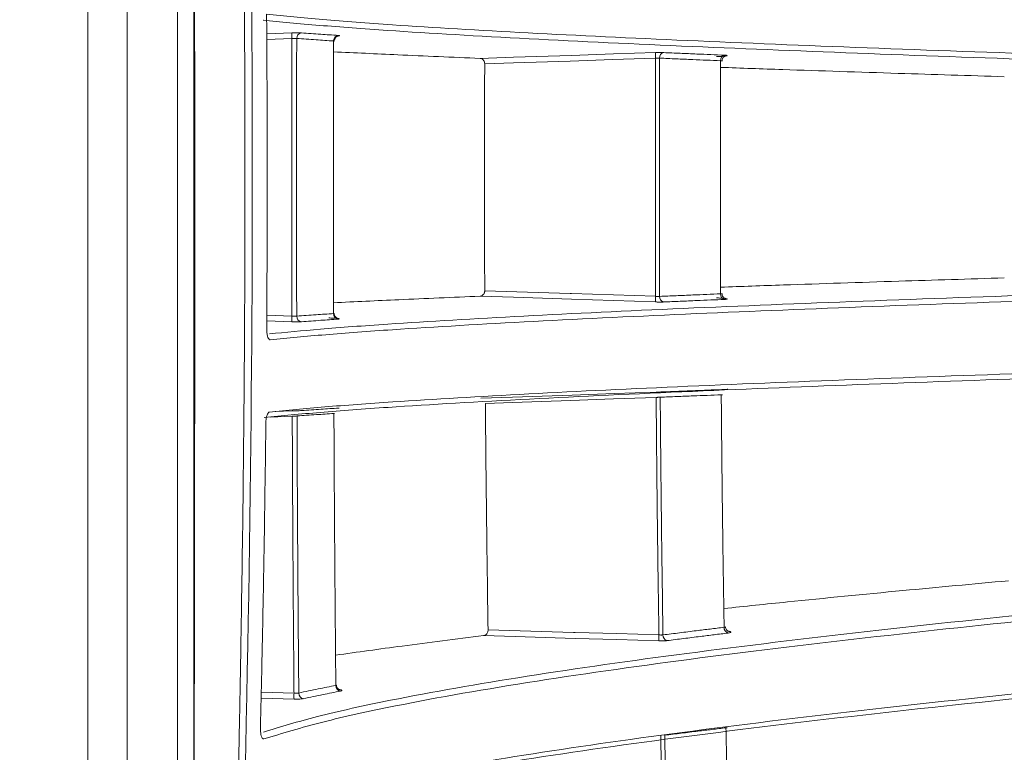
# Model space of a CAD drawing. Header units: millimetres. Extents: x 0 to 1118, y 0 to 864.
# Tile 149 of 256: x 391.78 to 400.69, y 442.81 to 449.44. Entities that reach past the tile are written whole.
import ezdxf

# ---------------------------------------------------------------- set-up
doc = ezdxf.new("R2010")
doc.units = ezdxf.units.MM
doc.styles.add('SLDTEXTSTYLE3', font='TXT', dxfattribs={"width": 0.605})
doc.dimstyles.new('SLDDIMSTYLE0', dxfattribs={"dimtxt": 3.175, "dimasz": 3.302, "dimexe": 0, "dimexo": 0.0625, "dimgap": 0.79375, "dimtad": 0, "dimtih": 1, "dimtoh": 1, "dimdec": 0, "dimlfac": 4, "dimrnd": 1e-09, "dimzin": 12, "dimdsep": 46, "dimtxsty": 'SLDTEXTSTYLE3', "dimsah": 1, "dimcen": 0.09, "dimadec": 0, "dimazin": 3, "dimtfac": 1, "dimtofl": 0, "dimtmove": 0, "dimatfit": 3, "dimfxl": 1, "dimfrac": 2, "dimtolj": 1, "dimtzin": 12, "dimarcsym": 0})
doc.dimstyles.new('SLDDIMSTYLE1', dxfattribs={"dimtxt": 3.175, "dimasz": 3.302, "dimexe": 0, "dimexo": 0.0625, "dimgap": 0.79375, "dimtad": 0, "dimtih": 1, "dimtoh": 1, "dimdec": 1, "dimlfac": 4, "dimrnd": 1e-09, "dimzin": 12, "dimdsep": 46, "dimtxsty": 'SLDTEXTSTYLE3', "dimsah": 1, "dimcen": 0.09, "dimadec": 0, "dimazin": 3, "dimtfac": 1, "dimtofl": 0, "dimtmove": 0, "dimatfit": 3, "dimfxl": 1, "dimfrac": 2, "dimtolj": 1, "dimtzin": 12, "dimarcsym": 0})

# ---------------------------------------------------------------- blocks, each defined once
blk = doc.blocks.new('_D')
at = {"color": 7, "linetype": 'Continuous', "lineweight": 0}
for p, q in [((297.5855, 452.0123), (447.5863, 452.0123)), ((445.9863, 452.0123), (445.9863, 433.5737)), ((445.9863, 410.2623), (445.9863, 428.7009)), ((390.092, 410.2623), (447.5863, 410.2623))]:
    blk.add_line(p, q, dxfattribs=at)
for points in [[(445.9863, 452.0123), (445.4783, 448.7103), (446.4943, 448.7103)], [(445.9863, 410.2623), (446.4943, 413.5643), (445.4783, 413.5643)]]:
    blk.add_solid(points, dxfattribs=at)
at = {"color": 7, "linetype": 'Continuous', "lineweight": 0, "insert": (442.3483, 432.7937), "char_height": 3.175, "attachment_point": 1, "style": 'SLDTEXTSTYLE3'}
blk.add_mtext('167', dxfattribs=at)
blk = doc.blocks.new('_D_1')
at = {"color": 7, "linetype": 'Continuous', "lineweight": 0}
for p, q in [((378.5717, 515.3873), (455.7239, 515.3873)), ((454.1239, 515.3873), (454.1239, 465.625)), ((454.1239, 410.2623), (454.1239, 460.0246)), ((390.092, 410.2623), (455.7239, 410.2623))]:
    blk.add_line(p, q, dxfattribs=at)
for centre, start, end in [((453.5396, 462.461), 153.43495, 206.56505), ((454.7082, 462.461), 333.43495, 26.56505)]:
    blk.add_arc(centre, 5.4479, start, end, dxfattribs=at)
for points in [[(454.1239, 515.3873), (453.6159, 512.0853), (454.6319, 512.0853)], [(454.1239, 410.2623), (454.6319, 413.5643), (453.6159, 413.5643)]]:
    blk.add_solid(points, dxfattribs=at)
at = {"color": 7, "linetype": 'Continuous', "lineweight": 0, "insert": (448.6668, 464.1174), "char_height": 3.175, "attachment_point": 1, "style": 'SLDTEXTSTYLE3'}
blk.add_mtext('420.5', dxfattribs=at)

msp = doc.modelspace()

# ---------------------------------------------------------------- linework, layer by layer
at = {"color": 7, "linetype": 'Continuous', "lineweight": 15}
for p, q in [((392.3973, 419.6373), (392.3973, 476.3873)), ((392.7509, 476.3873), (392.7509, 419.6373)), ((393.208, 419.6373), (393.208, 476.3873)), ((393.3545, 476.3873), (393.3545, 419.6373)), ((394.0923, 445.8909), (394.2455, 445.8964))]:
    msp.add_line(p, q, dxfattribs=at)
at = {"color": 9, "linetype": 'Continuous', "lineweight": 15}
for p, q in [((394.0145, 449.3123), (394.2426, 449.3198)), ((394.2426, 449.2687), (394.0148, 449.2611)), ((394.015, 446.7635), (394.2426, 446.7559)), ((394.2426, 446.7047), (394.0147, 446.7123)), ((394.2455, 445.8486), (394.0474, 445.8416)), ((394.2615, 443.2877), (393.9638, 443.2967)), ((393.965, 443.351), (394.2615, 443.342))]:
    msp.add_line(p, q, dxfattribs=at)
at = {"color": 7, "linetype": 'Continuous', "lineweight": 15, "flags": 128}
for points in [[(395.9451, 449.0893), (396.2461, 449.0992), (396.7728, 449.1164), (397.1528, 449.1288), (397.5327, 449.1412)], [(397.5327, 449.0901), (397.1462, 449.0775), (396.7598, 449.0649), (396.2461, 449.0481), (395.9868, 449.0397)], [(397.5327, 446.8834), (397.1528, 446.8958), (396.7728, 446.9082), (396.2461, 446.9254), (395.9451, 446.9353)], [(395.9868, 446.9849), (396.3733, 446.9723), (396.7598, 446.9597), (396.7728, 446.9593), (397.1528, 446.9469), (397.5327, 446.9345)], [(394.0143, 446.6414), (394.0165, 446.6413), (394.0166, 446.6413)], [(395.9505, 446.0111), (396.2371, 446.0212), (396.5075, 446.0307), (396.7779, 446.0401), (397.158, 446.0535), (397.538, 446.0668)], [(397.538, 446.0191), (397.1517, 446.0056), (396.7654, 445.992), (396.5013, 445.9828), (396.2371, 445.9735), (395.9929, 445.9649)], [(394.0088, 445.7849), (394.0087, 445.7849), (394.0065, 445.7849)], [(396.0173, 443.9152), (396.4037, 443.9036), (396.7901, 443.892), (396.8037, 443.8915), (397.1833, 443.8801), (397.5629, 443.8687)], [(397.5629, 443.8145), (397.1833, 443.8259), (396.8037, 443.8374), (396.5333, 443.8455), (396.2629, 443.8537), (395.9761, 443.8623)], [(393.9578, 443.0275), (393.9598, 443.0274), (393.9599, 443.0274)]]:
    msp.add_lwpolyline(points, dxfattribs=at)
at = {"color": 7, "linetype": 'Continuous', "lineweight": 15}
for centre, radius, start, end in [((394.6489, 449.2943), 0.4071, 176.39613, 183.60387), ((394.3346, 449.2714), 0.0488, 96.63102, 182.15808), ((394.668, 449.2484), 0.0486, 97.3572, 182.53204), ((397.9493, 449.1157), 0.4173, 176.49137, 183.50863), ((397.6169, 449.0951), 0.0475, 102.7756, 184.96604), ((398.1686, 449.0719), 0.0475, 103.6375, 185.29205), ((397.9493, 446.9089), 0.4173, 176.49136, 183.50864), ((397.6169, 446.9295), 0.0475, 175.03388, 257.22447), ((398.1686, 446.9527), 0.0475, 174.7078, 256.36264), ((394.6489, 446.7303), 0.4071, 176.39617, 183.60383), ((394.3346, 446.7532), 0.0488, 177.84202, 263.36889), ((394.668, 446.7762), 0.0486, 177.46802, 262.64274), ((398.2032, 443.9342), 0.0506, 176.07763, 253.38689), ((398.0473, 443.8416), 0.4851, 176.79782, 183.20218), ((397.6502, 443.8655), 0.0506, 176.34484, 254.33859), ((394.6906, 443.41), 0.0506, 178.35046, 260.55936), ((394.7352, 443.3148), 0.4745, 176.71741, 183.28259), ((394.3553, 443.3416), 0.0507, 178.65711, 261.43903)]:
    msp.add_arc(centre, radius, start, end, dxfattribs=at)
for points, knots in [([(393.3573, 468.3628), (393.3575, 468.3246), (393.3585, 468.1281), (393.3618, 467.7735), (393.3674, 467.2989), (393.3728, 466.9348), (393.3776, 466.6382), (393.3828, 466.3457), (393.3917, 465.8854), (393.406, 465.2385), (393.4204, 464.6686), (393.4315, 464.2555), (393.4371, 464.0543), (393.4426, 463.8584), (393.4488, 463.6427), (393.461, 463.2279), (393.4791, 462.6378), (393.5026, 461.9053), (393.5248, 461.2332), (393.5465, 460.5864), (393.5683, 459.9386), (393.5888, 459.3301), (393.6086, 458.7342), (393.6324, 458.0081), (393.6567, 457.2444), (393.6806, 456.4543), (393.701, 455.7476), (393.7229, 454.9416), (393.7432, 454.1191), (393.7619, 453.271), (393.7781, 452.4305), (393.7915, 451.6004), (393.8002, 450.9345), (393.8061, 450.385), (393.8109, 449.8541), (393.8145, 449.3036), (393.8165, 448.8137), (393.8174, 448.4619), (393.8177, 448.207), (393.8178, 448.0169), (393.8177, 447.8268), (393.8174, 447.5446), (393.8163, 447.1238), (393.814, 446.6351), (393.8107, 446.1549), (393.807, 445.7365), (393.7999, 445.0383), (393.7892, 444.2554), (393.776, 443.4917), (393.7686, 443.1053), (393.7648, 442.9122), (393.7628, 442.8156), (393.7618, 442.7673), (393.7613, 442.7432), (393.761, 442.7311), (393.7609, 442.7251), (393.7609, 442.7221), (393.7608, 442.7205), (393.7608, 442.7198), (393.7608, 442.7194), (393.7608, 442.7192), (393.7608, 442.7191), (393.7608, 442.7191), (393.7608, 442.7191), (393.7608, 442.719), (393.7608, 442.719), (393.7556, 442.4713), (393.7421, 441.858), (393.7213, 441.0207), (393.6981, 440.1722), (393.6736, 439.3313), (393.6468, 438.4656), (393.618, 437.572), (393.5889, 436.697), (393.5583, 435.7915), (393.528, 434.8883), (393.4987, 434.0018), (393.4698, 433.0921), (393.4442, 432.2302), (393.4211, 431.3922), (393.4003, 430.5459), (393.381, 429.6254), (393.3667, 428.6929), (393.3587, 428.0383), (393.3575, 427.6945), (393.3574, 427.6617)], [0, 0, 0, 0, 0.002821, 0.014477, 0.026133, 0.037789, 0.041309, 0.047996, 0.059344, 0.075235, 0.09567, 0.101354, 0.105685, 0.1105, 0.115798, 0.121581, 0.141077, 0.159302, 0.175581, 0.190632, 0.206988, 0.223343, 0.235492, 0.250923, 0.276871, 0.291799, 0.309166, 0.328969, 0.35121, 0.369794, 0.391475, 0.413156, 0.430963, 0.440548, 0.453649, 0.470084, 0.481109, 0.489751, 0.49601, 0.499885, 0.503762, 0.510021, 0.520678, 0.534768, 0.546034, 0.556057, 0.5656, 0.597482, 0.613752, 0.621886, 0.625954, 0.627988, 0.629004, 0.629513, 0.629767, 0.629894, 0.629958, 0.62999, 0.630005, 0.630013, 0.630017, 0.630019, 0.63002, 0.630021, 0.630021, 0.630021, 0.630021, 0.648278, 0.675226, 0.69174, 0.71082, 0.737213, 0.755562, 0.776697, 0.801728, 0.822324, 0.843286, 0.867086, 0.889385, 0.906828, 0.928855, 0.951762, 0.974669, 0.997579, 1, 1, 1, 1]), ([(393.3748, 427.6998), (393.3816, 428.3831), (393.4003, 430.2686), (393.5535, 434.5567), (393.793, 440.6001), (393.9282, 447.8895), (393.8004, 455.2191), (393.5595, 461.3251), (393.4012, 465.6942), (393.382, 467.6208), (393.3749, 468.3248)], [0, 0, 0, 0, 0.05044, 0.139193, 0.316724, 0.496924, 0.677287, 0.857778, 0.948032, 1, 1, 1, 1]), ([(393.3545, 455.5454), (393.3556, 454.6582), (393.3587, 452.1472), (393.3672, 447.1252), (393.3593, 442.9903), (393.3545, 440.4792)], [0, 0, 0, 0, 0.17665, 0.5, 1, 1, 1, 1]), ([(408.6932, 448.8536), (407.3917, 448.8876), (405.4372, 448.9387), (402.9545, 449.0125), (401.1549, 449.0704), (399.4413, 449.1314), (397.8297, 449.1963), (396.3511, 449.2661), (395.2449, 449.3307), (394.4735, 449.3878), (394.1327, 449.4197), (393.9836, 449.4359), (393.9833, 449.4359)], [0, 0, 0, 0, 0.216025, 0.32442, 0.432991, 0.541004, 0.649408, 0.759607, 0.870822, 0.935141, 0.999887, 1, 1, 1, 1]), ([(394.0135, 449.4879), (394.1751, 449.4717), (394.4994, 449.4391), (395.2714, 449.3824), (396.3522, 449.3187), (397.8072, 449.2495), (399.43, 449.1836), (400.6463, 449.1403), (401.4922, 449.1117), (402.5284, 449.0775), (404.2405, 449.0252), (406.5153, 448.9614), (407.9854, 448.9233), (408.7209, 448.9043)], [0, 0, 0, 0, 0.065245, 0.130982, 0.238011, 0.346147, 0.456679, 0.567704, 0.576717, 0.612768, 0.757024, 0.878445, 1, 1, 1, 1]), ([(394.0143, 446.6414), (394.0153, 446.801), (394.0181, 447.258), (394.0195, 447.9526), (394.0183, 448.7418), (394.0151, 449.2337), (394.0135, 449.4879)], [0, 0, 0, 0, 0.168267, 0.481591, 0.73203, 1, 1, 1, 1]), ([(394.3289, 449.3199), (394.3279, 449.32), (394.3217, 449.3204), (394.3054, 449.3208), (394.2762, 449.3208), (394.2538, 449.3202), (394.2426, 449.3198)], [0, 0, 0, 0, 0.0643254, 0.3760893, 0.6880536, 1, 1, 1, 1]), ([(394.2426, 446.7559), (394.2424, 446.8333), (394.2418, 447.105), (394.2412, 447.5712), (394.2411, 448.1458), (394.2415, 448.7116), (394.2422, 449.083), (394.2426, 449.2687)], [0, 0, 0, 0, 0.092419, 0.324478, 0.556569, 0.77827, 1, 1, 1, 1]), ([(394.2426, 449.2687), (394.2482, 449.269), (394.2594, 449.2697), (394.274, 449.27), (394.2821, 449.2699), (394.2852, 449.2696), (394.2858, 449.2696)], [0, 0, 0, 0, 0.312217, 0.624145, 0.935713, 1, 1, 1, 1]), ([(394.2858, 449.2696), (394.2854, 449.0837), (394.2846, 448.712), (394.2842, 448.146), (394.2844, 447.5715), (394.285, 447.1051), (394.2856, 446.833), (394.2858, 446.755)], [0, 0, 0, 0, 0.2217392, 0.4435074, 0.6752519, 0.9070294, 1, 1, 1, 1]), ([(394.6195, 449.2463), (394.5927, 449.2481), (394.5392, 449.2517), (394.4569, 449.2574), (394.3721, 449.2633), (394.3145, 449.2675), (394.2858, 449.2696)], [0, 0, 0, 0, 0.233442, 0.4669, 0.733438, 1, 1, 1, 1]), ([(394.3289, 449.3199), (394.3576, 449.3178), (394.415, 449.3137), (394.4996, 449.3077), (394.5818, 449.3021), (394.6351, 449.2985), (394.6618, 449.2967)], [0, 0, 0, 0, 0.266528, 0.533081, 0.766533, 1, 1, 1, 1]), ([(394.6195, 446.7783), (394.6193, 446.8496), (394.6186, 447.1125), (394.618, 447.5673), (394.6178, 448.1349), (394.6182, 448.6946), (394.619, 449.0624), (394.6195, 449.2463)], [0, 0, 0, 0, 0.086631, 0.319721, 0.552845, 0.776408, 1, 1, 1, 1]), ([(394.6195, 449.2463), (394.6219, 449.246), (394.6254, 449.2457), (394.6248, 449.2449), (394.6246, 449.2447)], [0, 0, 0, 0, 0.688153, 1, 1, 1, 1]), ([(394.6257, 449.2448), (394.6256, 449.2456), (394.6246, 449.2522), (394.6285, 449.2636), (394.6357, 449.276), (394.6443, 449.2841), (394.6519, 449.2887), (394.6572, 449.2908), (394.6598, 449.2916), (394.6607, 449.2918), (394.6605, 449.2918), (394.6604, 449.2918)], [0, 0, 0, 0, 0.029947, 0.263811, 0.449922, 0.606029, 0.733866, 0.827568, 0.902212, 0.981418, 1, 1, 1, 1]), ([(394.6193, 449.1482), (394.8109, 449.1391), (395.2352, 449.119), (395.6937, 449.0998), (395.9451, 449.0893)], [0, 0, 0, 0, 0.4516476, 1, 1, 1, 1]), ([(397.6064, 449.1414), (397.6046, 449.1415), (397.6008, 449.1417), (397.5925, 449.1419), (397.581, 449.142), (397.5659, 449.142), (397.5496, 449.1417), (397.5384, 449.1414), (397.5327, 449.1412)], [0, 0, 0, 0, 0.101658, 0.20408, 0.400217, 0.602054, 0.798183, 1, 1, 1, 1]), ([(395.9868, 449.0397), (395.9865, 449.0442), (395.9859, 449.0532), (395.9808, 449.0663), (395.9718, 449.0787), (395.9591, 449.0873), (395.9496, 449.0887), (395.9451, 449.0893)], [0, 0, 0, 0, 0.150678, 0.30085, 0.501013, 0.767879, 1, 1, 1, 1]), ([(397.5327, 446.9345), (397.5327, 446.9419), (397.5319, 447.1252), (397.5309, 447.4846), (397.5304, 448.0162), (397.5309, 448.5515), (397.5321, 448.9106), (397.5327, 449.0901)], [0, 0, 0, 0, 0.010299, 0.255219, 0.500176, 0.750069, 1, 1, 1, 1]), ([(397.5327, 449.0901), (397.5355, 449.0903), (397.5411, 449.0907), (397.5492, 449.091), (397.5568, 449.0912), (397.5625, 449.0912), (397.5667, 449.0911), (397.5686, 449.091), (397.5696, 449.091)], [0, 0, 0, 0, 0.196265, 0.398237, 0.594276, 0.796058, 0.897643, 1, 1, 1, 1]), ([(397.5696, 449.091), (397.5695, 449.0833), (397.5688, 448.8999), (397.5677, 448.5404), (397.5672, 448.0088), (397.5677, 447.4731), (397.569, 447.1135), (397.5696, 446.9336)], [0, 0, 0, 0, 0.010609, 0.255199, 0.499824, 0.749893, 1, 1, 1, 1]), ([(398.1214, 449.0675), (398.0792, 449.0692), (397.9949, 449.0728), (397.8607, 449.0784), (397.7187, 449.0845), (397.6193, 449.0888), (397.5696, 449.091)], [0, 0, 0, 0, 0.226327, 0.452661, 0.726324, 1, 1, 1, 1]), ([(397.6064, 449.1414), (397.6561, 449.1393), (397.7554, 449.135), (397.8972, 449.1289), (398.0312, 449.1232), (398.1153, 449.1197), (398.1574, 449.118)], [0, 0, 0, 0, 0.273657, 0.547327, 0.77366, 1, 1, 1, 1]), ([(398.1574, 449.118), (398.1639, 449.1176), (398.177, 449.1168), (398.1835, 449.1148), (398.1792, 449.1124), (398.1638, 449.1099), (398.1392, 449.1074), (398.1114, 449.1056), (398.0927, 449.1048), (398.0852, 449.1045)], [0, 0, 0, 0, 0.14966, 0.299318, 0.449114, 0.599151, 0.749378, 0.899661, 1, 1, 1, 1]), ([(398.1214, 446.9571), (398.1213, 446.9632), (398.1206, 447.1421), (398.1195, 447.494), (398.1189, 448.0156), (398.1194, 448.5401), (398.1207, 448.8917), (398.1214, 449.0675)], [0, 0, 0, 0, 0.008668, 0.254403, 0.500174, 0.750068, 1, 1, 1, 1]), ([(398.1214, 449.0675), (398.1245, 449.0672), (398.1308, 449.0667), (398.1342, 449.0657), (398.1334, 449.0649), (398.1333, 449.0649)], [0, 0, 0, 0, 0.474028, 0.948642, 1, 1, 1, 1]), ([(398.1343, 449.0647), (398.1344, 449.0695), (398.1346, 449.0794), (398.1412, 449.0921), (398.1493, 449.1015), (398.1572, 449.107), (398.163, 449.1098), (398.166, 449.1108), (398.1672, 449.1111), (398.1669, 449.111), (398.1668, 449.111)], [0, 0, 0, 0, 0.190377, 0.392459, 0.559571, 0.698339, 0.803377, 0.885865, 0.973481, 1, 1, 1, 1]), ([(395.9868, 446.9849), (395.9863, 447.1445), (395.9851, 447.4797), (395.9846, 447.9906), (395.985, 448.5159), (395.9862, 448.8656), (395.9868, 449.0397)], [0, 0, 0, 0, 0.23303, 0.489432, 0.745796, 1, 1, 1, 1]), ([(398.1212, 449.0073), (398.3075, 449.0007), (398.8311, 448.9823), (399.688, 448.9543), (400.3669, 448.9333), (400.6877, 448.9233)], [0, 0, 0, 0, 0.225734, 0.634121, 1, 1, 1, 1]), ([(394.0388, 446.5941), (394.1857, 446.6085), (394.4926, 446.6387), (395.2384, 446.6931), (396.3113, 446.7564), (397.7686, 446.8257), (399.3941, 446.8915), (401.1329, 446.9535), (402.9447, 447.0118), (405.4268, 447.0856), (407.3854, 447.1368), (408.6931, 447.171)], [0, 0, 0, 0, 0.058742, 0.122755, 0.230848, 0.340058, 0.451688, 0.563817, 0.672478, 0.78134, 1, 1, 1, 1]), ([(408.7208, 447.1203), (407.4203, 447.0863), (405.4671, 447.0352), (402.9861, 446.9615), (401.1884, 446.9036), (399.477, 446.8426), (397.8682, 446.7778), (396.3909, 446.7081), (395.2949, 446.6438), (394.5237, 446.5873), (394.206, 446.556), (394.0467, 446.5403)], [0, 0, 0, 0, 0.2167142, 0.3254551, 0.4343729, 0.5426332, 0.6512856, 0.7617366, 0.8732055, 0.936402, 1, 1, 1, 1]), ([(400.6877, 447.1013), (400.3684, 447.0914), (399.692, 447.0704), (398.8351, 447.0424), (398.31, 447.024), (398.1211, 447.0173)], [0, 0, 0, 0, 0.3641243, 0.7713279, 1, 1, 1, 1]), ([(395.9451, 446.9353), (395.6968, 446.9249), (395.2384, 446.9057), (394.8138, 446.8856), (394.6192, 446.8764)], [0, 0, 0, 0, 0.541709, 1, 1, 1, 1]), ([(395.9451, 446.9353), (395.9506, 446.9362), (395.9608, 446.9378), (395.9735, 446.9478), (395.9818, 446.9602), (395.9862, 446.9729), (395.9866, 446.9812), (395.9868, 446.9849)], [0, 0, 0, 0, 0.283898, 0.533019, 0.721394, 0.875437, 1, 1, 1, 1]), ([(397.5327, 446.9345), (397.5342, 446.9344), (397.537, 446.9342), (397.5426, 446.9339), (397.5494, 446.9336), (397.5569, 446.9334), (397.5639, 446.9334), (397.5677, 446.9336), (397.5696, 446.9336)], [0, 0, 0, 0, 0.102209, 0.205192, 0.401105, 0.602724, 0.798497, 1, 1, 1, 1]), ([(397.5696, 446.9336), (397.6193, 446.9358), (397.7189, 446.9401), (397.861, 446.9462), (397.9951, 446.9518), (398.0793, 446.9554), (398.1214, 446.9571)], [0, 0, 0, 0, 0.273956, 0.547925, 0.773959, 1, 1, 1, 1]), ([(398.0852, 446.9201), (398.0965, 446.9196), (398.1189, 446.9186), (398.1482, 446.9164), (398.1701, 446.9139), (398.182, 446.9113), (398.1824, 446.909), (398.1732, 446.9074), (398.1619, 446.9068), (398.1574, 446.9066)], [0, 0, 0, 0, 0.150091, 0.300179, 0.450412, 0.600708, 0.750901, 0.900873, 1, 1, 1, 1]), ([(398.1214, 446.9571), (398.1236, 446.9573), (398.1291, 446.9577), (398.1335, 446.9586), (398.133, 446.9595), (398.1328, 446.9598)], [0, 0, 0, 0, 0.31265, 0.786077, 1, 1, 1, 1]), ([(398.1667, 446.9136), (398.1667, 446.9136), (398.1667, 446.9136), (398.1637, 446.9145), (398.1574, 446.9174), (398.1476, 446.9243), (398.1384, 446.9369), (398.1333, 446.9497), (398.1341, 446.9576), (398.1343, 446.9597)], [0, 0, 0, 0, 0.089373, 0.178929, 0.281696, 0.465928, 0.678955, 0.9162, 1, 1, 1, 1]), ([(397.5327, 446.8834), (397.5356, 446.8833), (397.5414, 446.8831), (397.5525, 446.8828), (397.5661, 446.8826), (397.5812, 446.8826), (397.595, 446.8827), (397.6026, 446.883), (397.6064, 446.8832)], [0, 0, 0, 0, 0.102099, 0.204971, 0.400886, 0.602475, 0.798396, 1, 1, 1, 1]), ([(398.1574, 446.9066), (398.1154, 446.9049), (398.0313, 446.9014), (397.8974, 446.8957), (397.7555, 446.8896), (397.6561, 446.8853), (397.6064, 446.8832)], [0, 0, 0, 0, 0.2260406, 0.4520877, 0.7260375, 1, 1, 1, 1]), ([(394.2426, 446.7559), (394.2438, 446.7558), (394.2505, 446.7554), (394.2626, 446.7548), (394.2769, 446.7545), (394.2828, 446.7549), (394.2858, 446.755)], [0, 0, 0, 0, 0.065162, 0.377046, 0.688575, 1, 1, 1, 1]), ([(394.2858, 446.755), (394.3146, 446.7571), (394.3723, 446.7613), (394.4571, 446.7673), (394.5394, 446.7729), (394.5928, 446.7765), (394.6195, 446.7783)], [0, 0, 0, 0, 0.267157, 0.53434, 0.767162, 1, 1, 1, 1]), ([(394.6618, 446.7279), (394.6618, 446.7279), (394.6671, 446.7283), (394.6743, 446.7292), (394.6738, 446.7311), (394.6619, 446.7333), (394.64, 446.7355), (394.6107, 446.7375), (394.5883, 446.7384), (394.5771, 446.7389)], [0, 0, 0, 0, 0.00024, 0.16665, 0.333246, 0.499967, 0.666698, 0.83335, 1, 1, 1, 1]), ([(394.6195, 446.7783), (394.6219, 446.7786), (394.6254, 446.7789), (394.6248, 446.7797), (394.6246, 446.7799)], [0, 0, 0, 0, 0.689791, 1, 1, 1, 1]), ([(394.6604, 446.7328), (394.6603, 446.7329), (394.6601, 446.7329), (394.6565, 446.734), (394.6495, 446.737), (394.6394, 446.7442), (394.6301, 446.757), (394.6251, 446.7698), (394.6259, 446.7777), (394.6261, 446.7798)], [0, 0, 0, 0, 0.106029, 0.188373, 0.287724, 0.478632, 0.685437, 0.918158, 1, 1, 1, 1]), ([(394.2426, 446.7047), (394.2449, 446.7047), (394.2584, 446.7042), (394.2826, 446.7038), (394.3112, 446.7038), (394.323, 446.7044), (394.3289, 446.7047)], [0, 0, 0, 0, 0.0650783, 0.3767605, 0.6883728, 1, 1, 1, 1]), ([(394.6618, 446.7279), (394.6352, 446.7261), (394.582, 446.7225), (394.4999, 446.7169), (394.4152, 446.7109), (394.3577, 446.7068), (394.3289, 446.7047)], [0, 0, 0, 0, 0.232832, 0.465679, 0.732827, 1, 1, 1, 1]), ([(394.0143, 446.6414), (394.0144, 446.634), (394.0146, 446.6152), (394.0183, 446.5863), (394.0256, 446.5601), (394.0355, 446.5426), (394.0429, 446.5411), (394.0467, 446.5403)], [0, 0, 0, 0, 0.133379, 0.343342, 0.560507, 0.780371, 1, 1, 1, 1]), ([(408.6986, 446.4159), (407.3972, 446.382), (405.4427, 446.331), (402.9598, 446.2576), (401.1601, 446.2), (399.4461, 446.1392), (397.8344, 446.0745), (396.3542, 446.0051), (395.2527, 445.9407), (394.4748, 445.884), (394.1536, 445.8523), (393.9925, 445.8364)], [0, 0, 0, 0, 0.216248, 0.324753, 0.433434, 0.541559, 0.650074, 0.760384, 0.871709, 0.935646, 1, 1, 1, 1]), ([(394.0383, 445.8859), (394.1978, 445.9016), (394.518, 445.9333), (395.2811, 445.9889), (396.3562, 446.052), (397.8117, 446.1209), (399.435, 446.1863), (401.1718, 446.248), (402.9819, 446.306), (405.4624, 446.3794), (407.4196, 446.4304), (408.7263, 446.4644)], [0, 0, 0, 0, 0.063829, 0.12811, 0.235497, 0.343993, 0.45489, 0.566281, 0.67433, 0.782577, 1, 1, 1, 1]), ([(397.6117, 446.0696), (397.6098, 446.0695), (397.606, 446.0694), (397.5977, 446.069), (397.5863, 446.0686), (397.5712, 446.068), (397.5549, 446.0674), (397.5437, 446.067), (397.538, 446.0668)], [0, 0, 0, 0, 0.101659, 0.204082, 0.400219, 0.602051, 0.798181, 1, 1, 1, 1]), ([(398.1269, 446.0429), (398.0847, 446.0412), (398.0003, 446.0379), (397.866, 446.0326), (397.7239, 446.0269), (397.6245, 446.0228), (397.5748, 446.0208)], [0, 0, 0, 0, 0.2265367, 0.4530802, 0.7265338, 1, 1, 1, 1]), ([(397.6117, 446.0696), (397.6613, 446.0716), (397.7606, 446.0757), (397.9024, 446.0814), (398.0365, 446.0867), (398.1208, 446.09), (398.163, 446.0917)], [0, 0, 0, 0, 0.273447, 0.546907, 0.77345, 1, 1, 1, 1]), ([(398.1527, 443.9377), (398.1507, 444.0671), (398.1465, 444.3259), (398.1403, 444.7621), (398.1344, 445.2464), (398.1299, 445.6893), (398.1277, 445.9549), (398.1269, 446.0429)], [0, 0, 0, 0, 0.184694, 0.369404, 0.622058, 0.874752, 1, 1, 1, 1]), ([(398.1269, 446.0429), (398.1301, 446.0429), (398.1364, 446.043), (398.1398, 446.0427), (398.139, 446.0424), (398.1389, 446.0424)], [0, 0, 0, 0, 0.47365, 0.94784, 1, 1, 1, 1]), ([(398.185, 446.0926), (398.1846, 446.0926), (398.1833, 446.0925), (398.1769, 446.0922), (398.1668, 446.0918), (398.1618, 446.0916)], [0, 0, 0, 0, 0.1671493, 0.5926681, 1, 1, 1, 1]), ([(398.1851, 446.0926), (398.1852, 446.0926), (398.1853, 446.0926), (398.1851, 446.0926), (398.185, 446.0926)], [0, 0, 0, 0, 0.5787292, 1, 1, 1, 1]), ([(396.0173, 443.9152), (396.0122, 444.2585), (396.002, 444.9408), (395.9959, 445.625), (395.9929, 445.9649)], [0, 0, 0, 0, 0.503033, 1, 1, 1, 1]), ([(397.538, 446.0191), (397.5407, 446.0193), (397.5463, 446.0196), (397.5544, 446.02), (397.5621, 446.0204), (397.5678, 446.0206), (397.572, 446.0207), (397.5739, 446.0207), (397.5748, 446.0208)], [0, 0, 0, 0, 0.196179, 0.398071, 0.594144, 0.795949, 0.89759, 1, 1, 1, 1]), ([(397.5629, 443.8687), (397.5609, 444.0008), (397.5568, 444.2651), (397.5509, 444.7098), (397.5452, 445.2027), (397.5408, 445.6551), (397.5387, 445.9274), (397.538, 446.0191)], [0, 0, 0, 0, 0.184664, 0.369344, 0.620755, 0.872204, 1, 1, 1, 1]), ([(397.5748, 446.0208), (397.5755, 445.9289), (397.5777, 445.6566), (397.582, 445.2042), (397.5877, 444.7113), (397.5937, 444.2661), (397.5977, 444.0012), (397.5997, 443.8687)], [0, 0, 0, 0, 0.127889, 0.37897, 0.63009, 0.815037, 1, 1, 1, 1]), ([(394.0383, 445.8859), (394.036, 445.8851), (394.0301, 445.8833), (394.0213, 445.8705), (394.0134, 445.8476), (394.0079, 445.818), (394.007, 445.796), (394.0065, 445.7849)], [0, 0, 0, 0, 0.145087, 0.366741, 0.580658, 0.79016, 1, 1, 1, 1]), ([(394.3318, 445.9003), (394.3307, 445.9003), (394.3246, 445.8998), (394.3083, 445.8989), (394.2791, 445.8976), (394.2567, 445.8968), (394.2455, 445.8964)], [0, 0, 0, 0, 0.064136, 0.376003, 0.688009, 1, 1, 1, 1]), ([(394.2455, 445.8486), (394.2511, 445.849), (394.2623, 445.8497), (394.2769, 445.8505), (394.285, 445.851), (394.2881, 445.8511), (394.2886, 445.8512)], [0, 0, 0, 0, 0.312174, 0.624141, 0.935883, 1, 1, 1, 1]), ([(394.2615, 443.342), (394.2613, 443.3661), (394.2594, 443.5866), (394.256, 444.0039), (394.2518, 444.6063), (394.2482, 445.2212), (394.2464, 445.6394), (394.2455, 445.8486)], [0, 0, 0, 0, 0.028872, 0.264474, 0.500112, 0.750035, 1, 1, 1, 1]), ([(394.6226, 445.8734), (394.5693, 445.87), (394.4856, 445.8646), (394.375, 445.8571), (394.3174, 445.8531), (394.2886, 445.8512)], [0, 0, 0, 0, 0.467079, 0.733527, 1, 1, 1, 1]), ([(394.2886, 445.8512), (394.2887, 445.8268), (394.2896, 445.6054), (394.2916, 445.1871), (394.2951, 444.5842), (394.2994, 443.9693), (394.3029, 443.5516), (394.3047, 443.3428)], [0, 0, 0, 0, 0.029081, 0.264358, 0.49967, 0.749814, 1, 1, 1, 1]), ([(394.3318, 445.9003), (394.3605, 445.9023), (394.4179, 445.9063), (394.5026, 445.912), (394.5848, 445.9174), (394.6383, 445.9208), (394.665, 445.9225)], [0, 0, 0, 0, 0.266438, 0.532901, 0.766442, 1, 1, 1, 1]), ([(394.6226, 445.8734), (394.625, 445.8735), (394.6285, 445.8736), (394.628, 445.8735), (394.6278, 445.8734)], [0, 0, 0, 0, 0.687571, 1, 1, 1, 1]), ([(394.64, 443.4115), (394.6398, 443.4328), (394.6377, 443.6483), (394.634, 444.0582), (394.6295, 444.6522), (394.6256, 445.2573), (394.6236, 445.668), (394.6226, 445.8734)], [0, 0, 0, 0, 0.026057, 0.263109, 0.500196, 0.750077, 1, 1, 1, 1]), ([(394.671, 445.923), (394.6708, 445.923), (394.6701, 445.9229), (394.6669, 445.9227), (394.6621, 445.9224), (394.6605, 445.9223)], [0, 0, 0, 0, 0.250886, 0.74006, 1, 1, 1, 1]), ([(393.9578, 443.0275), (393.9628, 443.2472), (393.9734, 443.7058), (393.988, 444.4632), (393.9991, 445.1627), (394.0046, 445.6232), (394.0065, 445.7849)], [0, 0, 0, 0, 0.239062, 0.499025, 0.824054, 1, 1, 1, 1]), ([(393.9841, 442.9894), (394.1391, 443.0365), (394.4634, 443.1349), (395.2441, 443.3051), (396.3423, 443.4979), (397.803, 443.7048), (399.4304, 443.9015), (401.1702, 444.0867), (402.9824, 444.2609), (405.4646, 444.4816), (407.4221, 444.635), (408.729, 444.7373)], [0, 0, 0, 0, 0.063019, 0.131895, 0.238883, 0.346962, 0.457406, 0.568336, 0.675879, 0.783617, 1, 1, 1, 1]), ([(408.7568, 444.6848), (407.4568, 444.583), (405.5047, 444.4301), (403.0236, 444.2096), (401.2253, 444.0367), (399.5126, 443.8545), (397.9018, 443.6607), (396.4214, 443.4526), (395.3009, 443.2569), (394.4934, 443.0803), (394.1576, 442.9781), (393.989, 442.9268)], [0, 0, 0, 0, 0.214385, 0.321948, 0.429682, 0.53678, 0.644261, 0.753497, 0.863727, 0.931607, 1, 1, 1, 1]), ([(400.7249, 444.3594), (400.4053, 444.3298), (399.7283, 444.267), (398.8686, 444.183), (398.341, 444.1275), (398.1501, 444.1074)], [0, 0, 0, 0, 0.3633387, 0.7696205, 1, 1, 1, 1]), ([(408.7459, 443.9859), (407.4451, 443.8841), (405.4918, 443.7313), (403.0085, 443.5111), (401.2078, 443.3384), (399.4919, 443.1564), (397.8774, 442.9628), (396.393, 442.7549), (395.2603, 442.5577), (394.444, 442.3799), (394.1066, 442.2761), (393.9405, 442.2251)], [0, 0, 0, 0, 0.213877, 0.32118, 0.428653, 0.535593, 0.642912, 0.751979, 0.862033, 0.93211, 1, 1, 1, 1]), ([(393.9652, 442.2673), (394.1358, 442.3199), (394.4784, 442.4255), (395.288, 442.6023), (396.3955, 442.796), (397.8555, 443.0022), (399.4815, 443.1983), (401.2198, 443.383), (403.0308, 443.5568), (405.5118, 443.7768), (407.4678, 443.9299), (408.7736, 444.0321)], [0, 0, 0, 0, 0.069758, 0.140137, 0.246069, 0.353077, 0.462417, 0.572235, 0.678809, 0.785576, 1, 1, 1, 1]), ([(395.9761, 443.8623), (395.9816, 443.8636), (395.9918, 443.8661), (396.0044, 443.877), (396.0125, 443.89), (396.0168, 443.903), (396.0171, 443.9114), (396.0173, 443.9152)], [0, 0, 0, 0, 0.284484, 0.531747, 0.719037, 0.8725, 1, 1, 1, 1]), ([(397.5997, 443.8687), (397.6497, 443.8751), (397.7495, 443.8878), (397.892, 443.9056), (398.0263, 443.9223), (398.1106, 443.9326), (398.1527, 443.9377)], [0, 0, 0, 0, 0.274197, 0.548406, 0.7742, 1, 1, 1, 1]), ([(398.1527, 443.9377), (398.155, 443.938), (398.1605, 443.9389), (398.1649, 443.9406), (398.1644, 443.9421), (398.1642, 443.9425)], [0, 0, 0, 0, 0.311669, 0.78312, 1, 1, 1, 1]), ([(398.19, 443.9018), (398.1899, 443.9019), (398.1898, 443.9019), (398.1861, 443.9037), (398.1787, 443.909), (398.17, 443.9201), (398.1648, 443.9328), (398.1655, 443.9405), (398.1657, 443.9425)], [0, 0, 0, 0, 0.114865, 0.23954, 0.394293, 0.642844, 0.911075, 1, 1, 1, 1]), ([(395.9761, 443.8623), (395.7272, 443.8312), (395.2644, 443.7734), (394.8356, 443.7128), (394.6375, 443.6848)], [0, 0, 0, 0, 0.5379572, 1, 1, 1, 1]), ([(397.5629, 443.8687), (397.5643, 443.8686), (397.5672, 443.8684), (397.5728, 443.8681), (397.5796, 443.8679), (397.5871, 443.8679), (397.594, 443.8681), (397.5978, 443.8685), (397.5997, 443.8687)], [0, 0, 0, 0, 0.101925, 0.204611, 0.400735, 0.60256, 0.798408, 1, 1, 1, 1]), ([(397.5629, 443.8145), (397.5658, 443.8144), (397.5715, 443.8143), (397.5826, 443.8141), (397.5962, 443.8142), (397.6113, 443.8147), (397.6251, 443.8155), (397.6327, 443.8164), (397.6366, 443.8168)], [0, 0, 0, 0, 0.101748, 0.204257, 0.400349, 0.602113, 0.798213, 1, 1, 1, 1]), ([(398.1888, 443.8857), (398.1467, 443.8806), (398.0625, 443.8703), (397.9284, 443.8537), (397.7861, 443.8359), (397.6864, 443.8232), (397.6366, 443.8168)], [0, 0, 0, 0, 0.2258, 0.451606, 0.725797, 1, 1, 1, 1]), ([(394.3047, 443.3428), (394.3337, 443.349), (394.3916, 443.3613), (394.477, 443.3789), (394.5596, 443.3956), (394.6132, 443.4062), (394.64, 443.4115)], [0, 0, 0, 0, 0.267324, 0.534673, 0.767329, 1, 1, 1, 1]), ([(394.6823, 443.36), (394.6556, 443.3548), (394.6021, 443.3442), (394.5197, 443.3275), (394.4346, 443.31), (394.3767, 443.2976), (394.3478, 443.2915)], [0, 0, 0, 0, 0.2326652, 0.4653457, 0.7326605, 1, 1, 1, 1]), ([(394.64, 443.4115), (394.6424, 443.4121), (394.6459, 443.4129), (394.6454, 443.4143), (394.6452, 443.4147)], [0, 0, 0, 0, 0.688262, 1, 1, 1, 1]), ([(394.6722, 443.3728), (394.6721, 443.3728), (394.672, 443.3728), (394.6685, 443.3744), (394.6613, 443.3792), (394.6523, 443.3894), (394.6462, 443.4027), (394.6466, 443.4116), (394.6467, 443.4147)], [0, 0, 0, 0, 0.107908, 0.225618, 0.369601, 0.603511, 0.861134, 1, 1, 1, 1]), ([(394.2615, 443.342), (394.2626, 443.3419), (394.2694, 443.3415), (394.2814, 443.341), (394.2957, 443.3413), (394.3017, 443.3423), (394.3047, 443.3428)], [0, 0, 0, 0, 0.063591, 0.376129, 0.688156, 1, 1, 1, 1]), ([(394.2615, 443.2877), (394.2638, 443.2876), (394.2772, 443.2872), (394.3013, 443.2872), (394.3299, 443.2886), (394.3418, 443.2905), (394.3478, 443.2915)], [0, 0, 0, 0, 0.063483, 0.375736, 0.687859, 1, 1, 1, 1]), ([(393.9578, 443.0275), (393.9578, 443.0177), (393.9578, 442.9964), (393.9618, 442.9662), (393.9688, 442.9419), (393.9783, 442.9268), (393.9855, 442.9268), (393.989, 442.9268)], [0, 0, 0, 0, 0.171124, 0.37286, 0.5806, 0.790403, 1, 1, 1, 1]), ([(398.1696, 443.0279), (398.1272, 443.0228), (398.0424, 443.0127), (397.9077, 442.9963), (397.7651, 442.9789), (397.6654, 442.9664), (397.6156, 442.9602)], [0, 0, 0, 0, 0.2267177, 0.453442, 0.7267148, 1, 1, 1, 1]), ([(398.1696, 443.0279), (398.1727, 443.0282), (398.1791, 443.0288), (398.1825, 443.0293), (398.1816, 443.0295), (398.1815, 443.0295)], [0, 0, 0, 0, 0.471296, 0.94304, 1, 1, 1, 1]), ([(398.2213, 440.9382), (398.2176, 441.0663), (398.2103, 441.3227), (398.1989, 441.7506), (398.1872, 442.2219), (398.1771, 442.6621), (398.1716, 442.9309), (398.1696, 443.0279)], [0, 0, 0, 0, 0.184594, 0.369204, 0.615215, 0.861262, 1, 1, 1, 1]), ([(397.6288, 440.8232), (397.6252, 440.9541), (397.6181, 441.2159), (397.6071, 441.6515), (397.5959, 442.1299), (397.5862, 442.5795), (397.5808, 442.8557), (397.5788, 442.9577)], [0, 0, 0, 0, 0.184604, 0.369224, 0.613073, 0.856958, 1, 1, 1, 1]), ([(397.6156, 442.9602), (397.6176, 442.8583), (397.623, 442.5824), (397.6327, 442.1332), (397.6439, 441.6545), (397.6549, 441.2181), (397.662, 440.9554), (397.6656, 440.8241)], [0, 0, 0, 0, 0.142718, 0.386248, 0.629814, 0.814899, 1, 1, 1, 1])]:
    msp.add_open_spline(points, degree=3, knots=knots, dxfattribs=at)
at = {"color": 9, "linetype": 'Continuous', "lineweight": 15}
for points, knots in [([(394.6562, 449.2909), (394.6576, 449.2911), (394.6664, 449.2919), (394.6732, 449.2935), (394.6749, 449.2954), (394.6662, 449.2963), (394.6618, 449.2967)], [0, 0, 0, 0, 0.061134, 0.374227, 0.687112, 1, 1, 1, 1]), ([(398.19, 443.903), (398.1934, 443.9023), (398.2045, 443.9003), (398.2131, 443.8963), (398.2139, 443.8917), (398.2045, 443.888), (398.1933, 443.8864), (398.1888, 443.8857)], [0, 0, 0, 0, 0.111563, 0.354687, 0.597468, 0.839726, 1, 1, 1, 1]), ([(394.6823, 443.36), (394.6823, 443.3601), (394.6876, 443.3611), (394.695, 443.3636), (394.694, 443.3678), (394.6858, 443.3714), (394.6752, 443.3732), (394.6721, 443.3738)], [0, 0, 0, 0, 0.001781, 0.294548, 0.58773, 0.881236, 1, 1, 1, 1])]:
    msp.add_open_spline(points, degree=3, knots=knots, dxfattribs=at)

# ---------------------------------------------------------------- dimensions: what is measured, and where the dimension line sits
at = {"color": 7, "linetype": 'Continuous', "lineweight": 0}
dim = msp.add_linear_dim(base=(454.1239, 515.3873), p1=(388.492, 410.2623), p2=(376.9717, 515.3873), angle=90, text='(<>)', dimstyle='SLDDIMSTYLE1', dxfattribs=at)
dim.commit()
dim.dimension.update_dxf_attribs({"geometry": '_D_1', "text_midpoint": (454.1239, 462.8248), "dimtype": 160})
dim = msp.add_linear_dim(base=(445.9863, 410.2623), p1=(295.9855, 452.0123), p2=(388.492, 410.2623), angle=90, dimstyle='SLDDIMSTYLE0', dxfattribs=at)
dim.commit()
dim.dimension.update_dxf_attribs({"geometry": '_D', "text_midpoint": (445.9863, 431.1373), "dimtype": 160})

doc.saveas('drawing.dxf')
